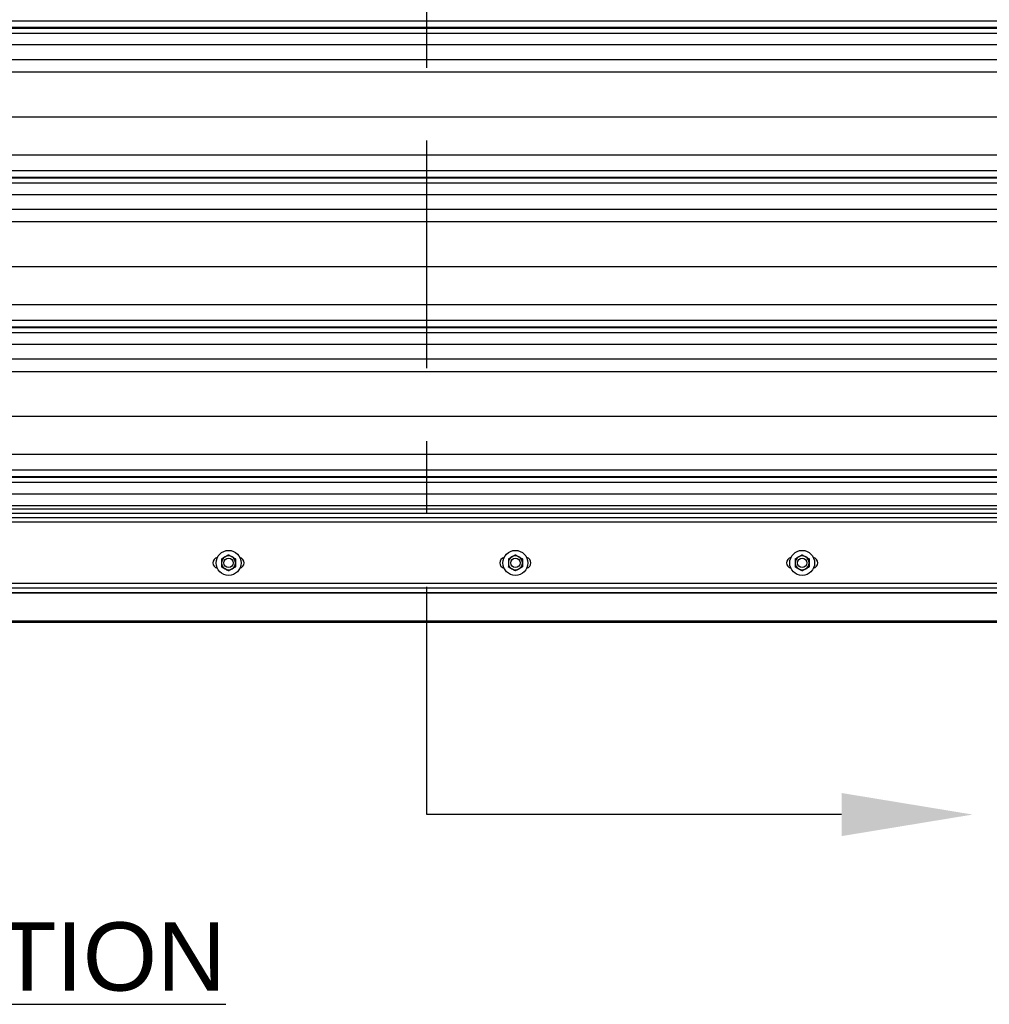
# Model space of a CAD drawing. Header units: inches. Extents: x 170 to 284, y 215 to 248.
# Tile 30 of 202: x 179.92 to 181.25, y 219.39 to 220.74. Entities that reach past the tile are written whole.
import ezdxf
from ezdxf import colors
from ezdxf.entities.mleader import LeaderData, LeaderLine
from ezdxf.math import Vec2, Vec3

# ---------------------------------------------------------------- set-up
doc = ezdxf.new("R2010")
doc.units = ezdxf.units.IN
doc.header["$LTSCALE"] = 0.25
doc.header["$MEASUREMENT"] = 0
doc.linetypes.add('CENTER', pattern=[2, 1.25, -0.25, 0.25, -0.25])
for name, color, linetype in [('ANNOTATIONS', 1, 'Continuous'), ('LH BENCH MOUNT', 7, 'Continuous'), ('RH BENCH MOUNT', 7, 'Continuous'), ('SECTION CUTS', 6, 'CENTER')]:
    doc.layers.add(name, color=color, linetype=linetype)
doc.styles.add('ARIAL', font='arial.ttf', dxfattribs={"height": 0.09375})
doc.styles.get("Standard").update_dxf_attribs({"font": 'romans.shx'})

msp = doc.modelspace()

# ---------------------------------------------------------------- linework, layer by layer
at = {"layer": 'LH BENCH MOUNT'}
msp.add_line((183.78239, 219.91325), (176.04624, 219.91325), dxfattribs=at)
at = {"layer": 'RH BENCH MOUNT'}
for p, q in [((177.83703, 220.73901), (181.86935, 220.73901)), ((181.86935, 220.72953), (177.83703, 220.72953)), ((177.83703, 220.72889), (181.86935, 220.72889)), ((177.83703, 220.72187), (181.86935, 220.72187)), ((177.83703, 220.70618), (181.86935, 220.70618)), ((177.83703, 220.6858), (181.86935, 220.6858)), ((177.91358, 220.66872), (181.7928, 220.66872)), ((177.8672, 220.60733), (181.83919, 220.60733)), ((177.83703, 220.55494), (181.86935, 220.55494)), ((177.83703, 220.53356), (181.86935, 220.53356)), ((181.86935, 220.52408), (177.83703, 220.52408)), ((177.83703, 220.52344), (181.86935, 220.52344)), ((177.83703, 220.51642), (181.86935, 220.51642)), ((177.83703, 220.50074), (181.86935, 220.50074)), ((177.83703, 220.48035), (181.86935, 220.48035)), ((177.91358, 220.46327), (181.7928, 220.46327)), ((177.8672, 220.40188), (181.83919, 220.40188)), ((177.83703, 220.3495), (181.86935, 220.3495)), ((177.83703, 220.32812), (181.86935, 220.32812)), ((181.86935, 220.31863), (177.83703, 220.31863)), ((177.83703, 220.31799), (181.86935, 220.31799)), ((177.83703, 220.31097), (181.86935, 220.31097)), ((177.83703, 220.29529), (181.86935, 220.29529)), ((177.83703, 220.2749), (181.86935, 220.2749)), ((177.91358, 220.25783), (181.7928, 220.25783)), ((177.8672, 220.19643), (181.83919, 220.19643)), ((177.83703, 220.14405), (181.86935, 220.14405)), ((177.83703, 220.12267), (181.86935, 220.12267)), ((181.86935, 220.11318), (177.83703, 220.11318)), ((177.83703, 220.11254), (181.86935, 220.11254)), ((177.83703, 220.10553), (181.86935, 220.10553)), ((177.83703, 220.08984), (181.86935, 220.08984)), ((181.86935, 220.07345), (177.83703, 220.07345)), ((181.86935, 220.06886), (177.83703, 220.06886)), ((181.86935, 220.06267), (177.83703, 220.06267)), ((177.83703, 220.05706), (181.86935, 220.05706)), ((181.86935, 220.05064), (177.83703, 220.05064)), ((177.83703, 219.96718), (181.86935, 219.96718)), ((182.01039, 219.95353), (177.696, 219.95353)), ((177.82868, 219.95433), (181.87771, 219.95433)), ((177.83703, 219.96075), (181.86935, 219.96075)), ((182.01039, 219.91511), (177.696, 219.91511)), ((182.01039, 219.91396), (177.696, 219.91396)), ((182.01039, 219.91325), (177.696, 219.91325)), ((181.9657, 219.91511), (177.8392, 219.91511))]:
    msp.add_line(p, q, dxfattribs=at)
for centre, radius in [((180.20417, 219.995), 0.01712), ((180.59794, 219.995), 0.01712), ((180.99172, 219.995), 0.01712), ((180.20417, 219.995), 0.00642), ((180.59794, 219.995), 0.00642), ((180.99172, 219.995), 0.00642)]:
    msp.add_circle(centre, radius, dxfattribs=at)
for centre, radius, start, end in [((180.20417, 219.995), 0.00962, 60, 120), ((180.59794, 219.995), 0.00962, 60, 120), ((180.99172, 219.995), 0.00962, 60, 120), ((180.19026, 219.995), 0.00749, 102.05152, 257.94848), ((180.20417, 219.995), 0.00962, 120, 180), ((180.20417, 219.995), 0.00962, 180, 240), ((180.20417, 219.995), 0.00962, 0, 60), ((180.20417, 219.995), 0.00962, 300, 0), ((180.21808, 219.995), 0.00749, 282.05152, 77.94848), ((180.58403, 219.995), 0.00749, 102.05152, 257.94848), ((180.59794, 219.995), 0.00962, 120, 180), ((180.59794, 219.995), 0.00962, 180, 240), ((180.59794, 219.995), 0.00962, 0, 60), ((180.59794, 219.995), 0.00962, 300, 0), ((180.61185, 219.995), 0.00749, 282.05152, 77.94848), ((180.97781, 219.995), 0.00749, 102.05152, 257.94848), ((180.99172, 219.995), 0.00962, 120, 180), ((180.99172, 219.995), 0.00962, 180, 240), ((180.99172, 219.995), 0.00962, 0, 60), ((180.99172, 219.995), 0.00962, 300, 0), ((181.00563, 219.995), 0.00749, 282.05152, 77.94848), ((180.20417, 219.995), 0.00962, 240, 300), ((180.59794, 219.995), 0.00962, 240, 300), ((180.99172, 219.995), 0.00962, 240, 300)]:
    msp.add_arc(centre, radius, start, end, dxfattribs=at)
for points, knots in [([(180.19936, 220.00333), (180.20003, 220.00372), (180.2014, 220.00451), (180.20299, 220.00543), (180.2039, 220.00595), (180.20417, 220.00611)], [0, 0, 0, 0, 0.4057211, 0.8260994, 1, 1, 1, 1]), ([(180.20417, 220.00611), (180.20491, 220.00567), (180.20644, 220.0048), (180.2081, 220.00384), (180.20895, 220.00334), (180.20898, 220.00333)], [0, 0, 0, 0, 0.4839977, 0.9856214, 1, 1, 1, 1]), ([(180.59313, 220.00333), (180.5938, 220.00372), (180.59517, 220.00451), (180.59677, 220.00543), (180.59768, 220.00595), (180.59794, 220.00611)], [0, 0, 0, 0, 0.4057211, 0.8260994, 1, 1, 1, 1]), ([(180.59794, 220.00611), (180.59869, 220.00567), (180.60021, 220.0048), (180.60187, 220.00384), (180.60273, 220.00334), (180.60275, 220.00333)], [0, 0, 0, 0, 0.4839977, 0.9856214, 1, 1, 1, 1]), ([(180.9869, 220.00333), (180.98758, 220.00372), (180.98895, 220.00451), (180.99054, 220.00543), (180.99145, 220.00595), (180.99172, 220.00611)], [0, 0, 0, 0, 0.4057211, 0.8260994, 1, 1, 1, 1]), ([(180.99172, 220.00611), (180.99246, 220.00567), (180.99399, 220.0048), (180.99565, 220.00384), (180.9965, 220.00334), (180.99653, 220.00333)], [0, 0, 0, 0, 0.4839977, 0.9856214, 1, 1, 1, 1]), ([(180.19455, 220.00055), (180.19529, 220.00098), (180.19681, 220.00186), (180.19848, 220.00282), (180.19933, 220.00332), (180.19936, 220.00333)], [0, 0, 0, 0, 0.4839977, 0.9856214, 1, 1, 1, 1]), ([(180.19455, 220.00055), (180.19455, 220.00008), (180.19455, 219.99832), (180.19455, 219.9964), (180.19455, 219.995)], [0, 0, 0, 0, 0.2661568, 1, 1, 1, 1]), ([(180.19455, 219.995), (180.19455, 219.99487), (180.19455, 219.99332), (180.19455, 219.99142), (180.19455, 219.98977), (180.19455, 219.98944)], [0, 0, 0, 0, 0.0660449, 0.8129016, 1, 1, 1, 1]), ([(180.20898, 220.00333), (180.20965, 220.00294), (180.21102, 220.00215), (180.21261, 220.00123), (180.21352, 220.0007), (180.21379, 220.00055)], [0, 0, 0, 0, 0.4057211, 0.8260994, 1, 1, 1, 1]), ([(180.21379, 220.00055), (180.21379, 220.00008), (180.21379, 219.99832), (180.21379, 219.9964), (180.21379, 219.995)], [0, 0, 0, 0, 0.2661568, 1, 1, 1, 1]), ([(180.21379, 219.995), (180.21379, 219.99487), (180.21379, 219.99332), (180.21379, 219.99142), (180.21379, 219.98977), (180.21379, 219.98944)], [0, 0, 0, 0, 0.0660449, 0.8129016, 1, 1, 1, 1]), ([(180.58832, 220.00055), (180.58907, 220.00098), (180.59059, 220.00186), (180.59225, 220.00282), (180.59311, 220.00332), (180.59313, 220.00333)], [0, 0, 0, 0, 0.4839977, 0.9856214, 1, 1, 1, 1]), ([(180.58832, 220.00055), (180.58832, 220.00008), (180.58832, 219.99832), (180.58832, 219.9964), (180.58832, 219.995)], [0, 0, 0, 0, 0.2661568, 1, 1, 1, 1]), ([(180.58832, 219.995), (180.58832, 219.99487), (180.58832, 219.99332), (180.58832, 219.99142), (180.58832, 219.98977), (180.58832, 219.98944)], [0, 0, 0, 0, 0.0660449, 0.8129016, 1, 1, 1, 1]), ([(180.60275, 220.00333), (180.60342, 220.00294), (180.60479, 220.00215), (180.60639, 220.00123), (180.6073, 220.0007), (180.60756, 220.00055)], [0, 0, 0, 0, 0.4057211, 0.8260994, 1, 1, 1, 1]), ([(180.60756, 220.00055), (180.60756, 220.00008), (180.60756, 219.99832), (180.60756, 219.9964), (180.60756, 219.995)], [0, 0, 0, 0, 0.2661568, 1, 1, 1, 1]), ([(180.60756, 219.995), (180.60756, 219.99487), (180.60756, 219.99332), (180.60756, 219.99142), (180.60756, 219.98977), (180.60756, 219.98944)], [0, 0, 0, 0, 0.0660449, 0.8129016, 1, 1, 1, 1]), ([(180.98209, 220.00055), (180.98284, 220.00098), (180.98436, 220.00186), (180.98603, 220.00282), (180.98688, 220.00332), (180.9869, 220.00333)], [0, 0, 0, 0, 0.4839977, 0.9856214, 1, 1, 1, 1]), ([(180.98209, 220.00055), (180.98209, 220.00008), (180.98209, 219.99832), (180.98209, 219.9964), (180.98209, 219.995)], [0, 0, 0, 0, 0.2661568, 1, 1, 1, 1]), ([(180.98209, 219.995), (180.98209, 219.99487), (180.98209, 219.99332), (180.98209, 219.99142), (180.98209, 219.98977), (180.98209, 219.98944)], [0, 0, 0, 0, 0.0660449, 0.8129016, 1, 1, 1, 1]), ([(180.99653, 220.00333), (180.9972, 220.00294), (180.99857, 220.00215), (181.00016, 220.00123), (181.00107, 220.0007), (181.00134, 220.00055)], [0, 0, 0, 0, 0.4057211, 0.8260994, 1, 1, 1, 1]), ([(181.00134, 220.00055), (181.00134, 220.00008), (181.00134, 219.99832), (181.00134, 219.9964), (181.00134, 219.995)], [0, 0, 0, 0, 0.2661568, 1, 1, 1, 1]), ([(181.00134, 219.995), (181.00134, 219.99487), (181.00134, 219.99332), (181.00134, 219.99142), (181.00134, 219.98977), (181.00134, 219.98944)], [0, 0, 0, 0, 0.0660449, 0.8129016, 1, 1, 1, 1]), ([(180.19936, 219.98666), (180.19868, 219.98705), (180.19731, 219.98784), (180.19572, 219.98876), (180.19481, 219.98929), (180.19455, 219.98944)], [0, 0, 0, 0, 0.4057211, 0.8260994, 1, 1, 1, 1]), ([(180.20417, 219.98389), (180.20342, 219.98432), (180.2019, 219.9852), (180.20023, 219.98616), (180.19938, 219.98665), (180.19936, 219.98666)], [0, 0, 0, 0, 0.4839977, 0.9856214, 1, 1, 1, 1]), ([(180.20898, 219.98666), (180.20831, 219.98628), (180.20694, 219.98548), (180.20534, 219.98456), (180.20443, 219.98404), (180.20417, 219.98389)], [0, 0, 0, 0, 0.4057211, 0.8260994, 1, 1, 1, 1]), ([(180.21379, 219.98944), (180.21304, 219.98901), (180.21152, 219.98813), (180.20986, 219.98717), (180.209, 219.98668), (180.20898, 219.98666)], [0, 0, 0, 0, 0.4839977, 0.9856214, 1, 1, 1, 1]), ([(180.59313, 219.98666), (180.59246, 219.98705), (180.59109, 219.98784), (180.58949, 219.98876), (180.58859, 219.98929), (180.58832, 219.98944)], [0, 0, 0, 0, 0.4057211, 0.8260994, 1, 1, 1, 1]), ([(180.59794, 219.98389), (180.59719, 219.98432), (180.59567, 219.9852), (180.59401, 219.98616), (180.59315, 219.98665), (180.59313, 219.98666)], [0, 0, 0, 0, 0.4839977, 0.9856214, 1, 1, 1, 1]), ([(180.60275, 219.98666), (180.60208, 219.98628), (180.60071, 219.98548), (180.59912, 219.98456), (180.59821, 219.98404), (180.59794, 219.98389)], [0, 0, 0, 0, 0.4057211, 0.8260994, 1, 1, 1, 1]), ([(180.60756, 219.98944), (180.60682, 219.98901), (180.60529, 219.98813), (180.60363, 219.98717), (180.60278, 219.98668), (180.60275, 219.98666)], [0, 0, 0, 0, 0.4839977, 0.9856214, 1, 1, 1, 1]), ([(180.9869, 219.98666), (180.98623, 219.98705), (180.98486, 219.98784), (180.98327, 219.98876), (180.98236, 219.98929), (180.98209, 219.98944)], [0, 0, 0, 0, 0.4057211, 0.8260994, 1, 1, 1, 1]), ([(180.99172, 219.98389), (180.99097, 219.98432), (180.98945, 219.9852), (180.98778, 219.98616), (180.98693, 219.98665), (180.9869, 219.98666)], [0, 0, 0, 0, 0.4839977, 0.9856214, 1, 1, 1, 1]), ([(180.99653, 219.98666), (180.99585, 219.98628), (180.99448, 219.98548), (180.99289, 219.98456), (180.99198, 219.98404), (180.99172, 219.98389)], [0, 0, 0, 0, 0.4057211, 0.8260994, 1, 1, 1, 1]), ([(181.00134, 219.98944), (181.00059, 219.98901), (180.99907, 219.98813), (180.9974, 219.98717), (180.99655, 219.98668), (180.99653, 219.98666)], [0, 0, 0, 0, 0.4839977, 0.9856214, 1, 1, 1, 1])]:
    msp.add_open_spline(points, degree=3, knots=knots, dxfattribs=at)
at = {"layer": 'SECTION CUTS'}
msp.add_line((180.47626, 219.64957), (180.47626, 225.29684), dxfattribs=at)

# ---------------------------------------------------------------- texts
at = {"layer": 'ANNOTATIONS', "insert": (179.83306, 219.50166), "char_height": 0.09375, "width": 3.0834986, "attachment_point": 2, "style": 'ARIAL'}
msp.add_mtext('{\\LELEVATION}', dxfattribs=at)

# ---------------------------------------------------------------- leaders
at = {"layer": 'SECTION CUTS'}
ml = msp.add_multileader_mtext('Standard', dxfattribs=at)
ml.set_content('', color=256)
ml.set_leader_properties()
ml.build(insert=Vec2(0, 0))
ml.multileader.update_dxf_attribs({"dogleg_length": 0, "arrow_head_size": 0.18})
ctx = ml.context
ctx.base_point, ctx.char_height, ctx.arrow_head_size, ctx.landing_gap_size, ctx.plane_origin, ctx.plane_x_axis, ctx.plane_y_axis = Vec3(180.47626, 219.64957), 0.18, 0.18, 0, Vec3(181.22578, 219.64957), Vec3(0, 1), Vec3(-1, 0)
notes = []
notes.append((ctx, [(0, (1, 1, 0), (180.47626, 219.64957), (1, 0), 0, [(0, [(181.22578, 219.64957)], 0, [])])]))
ctx.mtext.insert, ctx.mtext.text_direction, ctx.mtext.rotation, ctx.mtext.flow_direction = Vec3(180.38626, 219.64957), Vec3(0, 1), 1.5707963, 5
for ctx, leaders in notes:
    for number, flags, end, landing, length, lines in leaders:
        leader = LeaderData()
        leader.index, (leader.has_last_leader_line, leader.has_dogleg_vector, leader.attachment_direction) = number, flags
        leader.last_leader_point, leader.dogleg_vector, leader.dogleg_length = Vec3(end), Vec3(landing), length
        for number, points, colour, breaks in lines:
            line = LeaderLine()
            line.index, line.vertices, line.color, line.breaks = number, Vec3.list(points), colors.encode_raw_color(colour), breaks
            leader.lines.append(line)
        ctx.leaders.append(leader)

doc.saveas('drawing.dxf')
